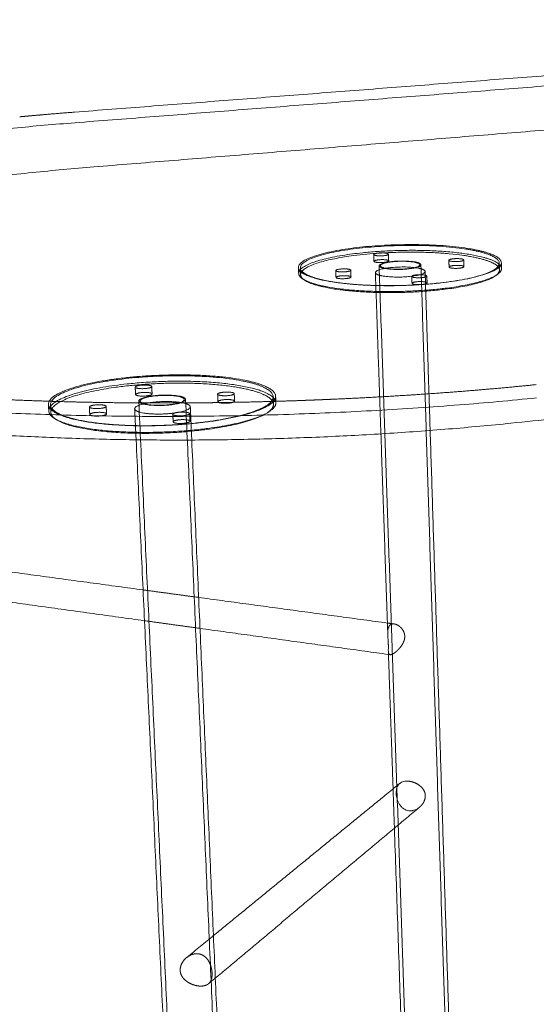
# Model space of a CAD drawing. Header units: millimetres. Extents: x 0 to 3464, y -1145 to 808.
# Tile 3 of 14: x 212 to 424, y -802 to -399. Entities that reach past the tile are written whole.
import ezdxf

# ---------------------------------------------------------------- set-up
doc = ezdxf.new("R2010")
doc.units = ezdxf.units.MM
doc.header["$MEASUREMENT"] = 0
doc.layers.add('Make2D$hidden$lines', color=7, linetype='Continuous', lineweight=13, true_color=0xffffff)
doc.layers.add('Make2D$visible$lines', color=7, linetype='Continuous', lineweight=18, true_color=0x000000)

msp = doc.modelspace()

# ---------------------------------------------------------------- linework, layer by layer
at = {"layer": 'Make2D$hidden$lines'}
for points in [[(724.2, -402.53), (479.42, -421.65), (234.64, -440.77)], [(242.37, -458.86), (488.61, -438.79), (734.85, -418.71)], [(357.17, -497.54), (357.12, -496.16), (357.07, -494.79)], [(363.14, -494.64), (363.18, -496.01), (363.23, -497.39)], [(326.33, -502.51), (326.29, -501.34), (326.24, -500.16)], [(377.17, -1023.5), (368.24, -761.44), (359.31, -499.38)], [(376.44, -498.95), (384.81, -760.82), (393.19, -1022.69)], [(387.99, -499.88), (387.95, -498.51), (387.91, -497.13)], [(393.99, -496.99), (394.03, -498.37), (394.07, -499.75)], [(408.58, -498.38), (408.61, -499.73), (408.65, -501.08)], [(409.42, -498.17), (409.45, -499.33), (409.48, -500.49)], [(327.13, -503.07), (327.08, -501.7), (327.03, -500.32)], [(341.64, -504.14), (341.58, -502.75), (341.53, -501.36)], [(347.68, -501.19), (347.73, -502.58), (347.78, -503.97)], [(360.04, -568.24), (358.91, -535.23), (357.78, -502.21)], [(372.8, -506.55), (372.76, -505.15), (372.71, -503.75)], [(378.16, -501.72), (379.19, -534.29), (380.23, -566.86)], [(378.88, -503.61), (378.93, -505), (378.97, -506.4)], [(259.45, -552.15), (259.38, -550.63), (259.31, -549.12)], [(266.09, -548.87), (266.16, -550.39), (266.23, -551.9)], [(293.23, -555.06), (293.17, -553.53), (293.1, -552)], [(299.91, -551.77), (299.97, -553.3), (300.03, -554.82)], [(223.87, -558.87), (223.8, -557.58), (223.74, -556.3)], [(224.73, -559.44), (224.65, -557.91), (224.58, -556.37)], [(287.45, -1130.58), (274.11, -842.73), (260.77, -554.88)], [(279.94, -554.14), (292.59, -841.69), (305.25, -1129.24)], [(315.88, -553.08), (315.94, -554.59), (316, -556.09)], [(316.87, -552.89), (316.93, -554.17), (316.98, -555.45)], [(240.66, -560.33), (240.59, -558.79), (240.51, -557.25)], [(247.4, -556.98), (247.48, -558.52), (247.55, -560.06)], [(259.67, -570.67), (259.38, -564.34), (259.08, -558)], [(274.86, -563.32), (274.79, -561.78), (274.72, -560.23)], [(281.63, -559.98), (281.7, -561.53), (281.77, -563.07)], [(281.9, -557.17), (282.2, -563.97), (282.49, -570.77)], [(262.54, -632.19), (273.93, -633.73), (285.32, -635.27)], [(285.87, -647.95), (274.5, -646.38), (263.13, -644.8)], [(362.7, -645.76), (364.09, -645.95), (365.47, -646.14)], [(363.78, -658.72), (363.46, -658.68), (363.14, -658.63)], [(365.58, -729.83), (365.3, -721.76), (365.03, -713.7)], [(280.43, -782.8), (285.91, -778.32), (291.38, -773.85)], [(292.15, -791.23), (290.81, -792.35), (289.47, -793.46)]]:
    msp.add_open_spline(points, degree=2, dxfattribs=at)
for points, knots in [([(234.64, -440.77), (226.24, -441.43), (209.76, -442.86), (185.64, -445.41), (162.38, -448.32), (140.25, -451.56), (119.11, -455.16), (99.59, -459), (81.52, -463.11), (65.1, -467.43), (52.22, -471.39), (42.86, -474.67), (36.35, -477.17), (30.56, -479.62), (25.24, -482.11), (20.59, -484.52), (16.42, -486.95), (12.58, -489.5), (9.24, -492.06), (6.34, -494.74), (4.07, -497.32), (2.28, -500), (1.09, -502.58), (0.43, -505.23), (0.36, -506.95), (0.41, -507.83)], [0, 0, 0, 0, 25.284021, 49.62859, 72.740811, 95.60422, 116.736753, 137.066907, 155.289439, 172.332991, 187.997543, 195.673988, 202.109536, 208.894137, 214.533467, 219.744398, 224.585059, 229.022044, 233.549933, 237.202432, 240.867845, 243.834601, 246.848517, 249.35481, 251.98999, 251.98999, 251.98999, 251.98999]), ([(37.59, -531.55), (36.77, -530.74), (35.31, -529.1), (33.57, -526.43), (32.47, -523.69), (32.03, -520.95), (32.22, -518.18), (33.04, -515.48), (34.51, -512.68), (36.56, -509.98), (39.3, -507.2), (42.55, -504.51), (46.55, -501.75), (51, -499.1), (56.21, -496.39), (61.8, -493.81), (68.15, -491.19), (74.81, -488.71), (82.2, -486.21), (92.78, -482.95), (107.47, -479), (126.3, -474.71), (147, -470.72), (168.96, -467.13), (192.55, -463.88), (217.08, -461.1), (233.96, -459.55), (242.37, -458.86)], [0, 0, 0, 0, 3.466155, 6.577388, 9.515012, 12.292014, 14.843469, 17.78886, 20.707392, 24.286038, 27.916925, 32.41476, 36.934041, 42.474973, 47.941605, 54.54459, 60.945886, 68.562752, 75.838971, 84.373353, 101.757206, 121.468329, 142.299261, 165.007966, 188.19469, 213.742937, 239.055574, 239.055574, 239.055574, 239.055574]), ([(364.29, -646.29), (364.16, -646.35), (363.91, -646.5), (363.59, -646.8), (363.33, -647.2), (363.13, -647.66), (362.98, -648.22), (362.89, -648.86), (362.84, -649.61), (362.85, -650.15), (362.86, -650.44)], [0, 0, 0, 0, 0.41354, 0.872573, 1.313639, 1.828073, 2.382263, 3.030342, 3.781697, 4.64282, 4.64282, 4.64282, 4.64282]), ([(363.09, -657.29), (363.1, -657.45), (363.12, -657.73), (363.19, -658.1), (363.29, -658.38), (363.45, -658.59), (363.67, -658.71), (363.94, -658.74), (364.24, -658.7), (364.45, -658.63), (364.56, -658.58)], [0, 0, 0, 0, 0.483697, 0.832909, 1.128796, 1.375952, 1.611841, 1.873052, 2.160977, 2.53115, 2.53115, 2.53115, 2.53115]), ([(367.72, -711.49), (367.61, -711.59), (367.38, -711.81), (366.97, -712.33), (366.58, -713.13), (366.33, -714.26), (366.3, -715.08), (366.32, -715.51), (366.33, -715.96), (366.43, -716.85), (366.74, -718.12), (367.2, -719.32), (367.82, -720.39), (368.59, -721.29), (369.45, -721.98), (370.41, -722.44), (371.09, -722.61), (371.43, -722.65)], [0, 0, 0, 0, 0.466125, 0.954957, 1.975957, 3.116952, 4.406727, 4.406727, 4.406727, 5.765416, 7.080659, 8.335739, 9.620153, 10.771919, 11.869717, 12.909352, 13.947116, 13.947116, 13.947116, 13.947116]), ([(372.07, -722.69), (372.24, -722.69), (372.56, -722.68), (373.22, -722.58), (374.39, -722.24), (375.31, -721.69), (375.86, -721.23)], [0, 0, 0, 0, 0.487097, 0.983681, 1.977826, 4.141059, 4.141059, 4.141059, 4.141059])]:
    msp.add_open_spline(points, degree=3, knots=knots, dxfattribs=at)
for points, weights, degree, knots in [([(328.23, -502.57), (315.62, -494.96), (354.78, -491.46), (393.37, -488.02), (407.01, -495.4), (421.07, -503.02), (381.46, -506.69), (341.25, -510.42), (328.23, -502.57)], [2816.08085786, 2022.65153992, 2881.34575075, 2052.18669867, 2857.84987993, 1989.42336075, 2792.58498704, 1959.888202, 2816.08085786], 2, [0, 0, 0, 80.110613, 80.110613, 160.221225, 160.221225, 240.331838, 240.331838, 320.442451, 320.442451, 320.442451]), ([(405.6, -495.34), (390.65, -488.25), (353.37, -491.94), (315.51, -495.69), (329.56, -503), (334.96, -505.82), (348.7, -506.97)], [2859.28363796, 2051.93489403, 2879.5490709, 2020.36245556, 2814.63346728, 2421.16258208, 2385.75590134], 2, [0, 0, 0, 78.539816, 78.539816, 157.079633, 157.079633, 193.244664, 193.244664, 193.244664]), ([(409.48, -500.45), (409.41, -499.05), (407.08, -497.77), (393.44, -490.35), (354.86, -493.82), (326.33, -496.38), (326.33, -502.45)], [2554.73777425, 2665.25777577, 2858.67198084, 2052.7680118, 2882.16785166, 2201.05923948, 2559.10778892], 2, [-178.058354, -178.058354, -178.058354, -160.221225, -160.221225, -80.110613, -80.110613, -16.5854, -16.5854, -16.5854]), ([(405.68, -498.11), (390.74, -490.98), (353.47, -494.69), (327.12, -497.31), (327.13, -503.01)], [2860.24250592, 2052.61291606, 2880.50793886, 2222.47816383, 2534.00414678], 2, [0, 0, 0, 78.539816, 78.539816, 138.671863, 138.671863, 138.671863]), ([(357.23, -494.96), (356.27, -494.41), (359.14, -494.16), (362.01, -493.9), (362.98, -494.45), (363.94, -495), (361.07, -495.26), (358.19, -495.52), (357.23, -494.96)], [2861.52903379, 2025.71406001, 2866.32792297, 2027.88576286, 2864.60028541, 2023.27081154, 2859.80139623, 2021.09910869, 2861.52903379], 2, [0, 0, 0, 5.890486, 5.890486, 11.780972, 11.780972, 17.671459, 17.671459, 23.561945, 23.561945, 23.561945]), ([(363.23, -497.38), (363.22, -497.29), (363.07, -497.2), (362.11, -496.65), (359.24, -496.91), (357.18, -497.1), (357.17, -497.53)], [2592.90624899, 2694.60705716, 2865.55915336, 2028.56378489, 2867.28679092, 2210.33779961, 2576.94259771], 2, [-12.977477, -12.977477, -12.977477, -11.780972, -11.780972, -5.890486, -5.890486, -1.288544, -1.288544, -1.288544]), ([(357.32, -497.72), (358.29, -498.28), (361.16, -498.02), (363.24, -497.83), (363.23, -497.39)], [2862.48790174, 2021.77713073, 2860.76026418, 2201.81067569, 2583.62032228], 2, [-23.561945, -23.561945, -23.561945, -17.671459, -17.671459, -13.032978, -13.032978, -13.032978]), ([(358.3, -502.81), (355.08, -500.94), (364.71, -500.06), (374.32, -499.18), (377.6, -501.05), (380.92, -502.92), (371.25, -503.81), (361.55, -504.7), (358.3, -502.81)], [2832.79866787, 2010.78273332, 2848.79496515, 2018.02174282, 2843.03617328, 2002.63857176, 2827.039876, 1995.39956226, 2832.79866787], 2, [0, 0, 0, 19.634954, 19.634954, 39.269908, 39.269908, 58.904862, 58.904862, 78.539816, 78.539816, 78.539816]), ([(359.76, -499.88), (357.04, -498.32), (365.14, -497.58), (373.22, -496.85), (375.98, -498.41), (378.75, -499.98), (370.63, -500.72), (362.49, -501.46), (359.76, -499.88)], [2832.65880035, 2009.45317836, 2846.09569006, 2015.53394634, 2841.25830489, 2002.61208265, 2827.82141518, 1996.53131467, 2832.65880035], 2, [78.539816, 78.539816, 78.539816, 95.033178, 95.033178, 111.526539, 111.526539, 128.019901, 128.019901, 144.513262, 144.513262, 144.513262]), ([(360.06, -499.73), (362.01, -501.27), (369.88, -500.69), (377.74, -500.11), (375.75, -498.58), (373.77, -497.06), (365.96, -497.63), (358.13, -498.2), (360.06, -499.73)], [2833.49319802, 1997.26851744, 2827.91008834, 2002.00028265, 2840.18492455, 2014.6277573, 2845.76803424, 2009.89599209, 2833.49319802], 2, [0, 0, 0, 27.687819, 27.687819, 55.375639, 55.375639, 83.063458, 83.063458, 110.751278, 110.751278, 110.751278]), ([(391.95, -497.6), (389.08, -497.86), (388.07, -497.31), (387.08, -496.75), (389.95, -496.49), (392.81, -496.23), (393.82, -496.78), (394.82, -497.34), (391.95, -497.6)], [2845.98029574, 2011.32611482, 2847.7079333, 2015.94106614, 2852.50682249, 2018.11276899, 2850.77918493, 2013.49781767, 2845.98029574], 2, [-23.561945, -23.561945, -23.561945, -17.671459, -17.671459, -11.780972, -11.780972, -5.890486, -5.890486, 0, 0, 0]), ([(387.99, -499.87), (388.03, -499.44), (390.03, -499.26), (392.9, -499), (393.9, -499.55), (394.05, -499.64), (394.07, -499.73)], [2550.31953852, 2212.75501058, 2853.46569044, 2018.79079102, 2851.73805288, 2681.60822833, 2580.39564396], 2, [-16.290876, -16.290876, -16.290876, -11.780972, -11.780972, -5.890486, -5.890486, -4.693981, -4.693981, -4.693981]), ([(392.04, -500.38), (389.16, -500.64), (388.16, -500.08), (387.99, -499.99), (387.99, -499.89)], [2846.9391637, 2012.00413685, 2848.66680126, 2666.65636402, 2564.50512742], 2, [-23.561945, -23.561945, -23.561945, -17.671459, -17.671459, -16.382915, -16.382915, -16.382915]), ([(327.13, -503.07), (327.19, -504.51), (329.66, -505.81), (344.14, -513.39), (382.91, -509.39), (408.81, -506.71), (408.65, -501.08)], [2537.75658213, 2632.99929774, 2815.59233524, 1960.80838901, 2795.3269023, 2194.97388995, 2528.66439645], 2, [139.030687, 139.030687, 139.030687, 157.079633, 157.079633, 235.619449, 235.619449, 294.342714, 294.342714, 294.342714]), ([(328.32, -504.97), (341.33, -512.86), (381.53, -509.11), (409.65, -506.5), (409.48, -500.49)], [2816.90295876, 1960.46951512, 2793.40708794, 2171.09104689, 2552.02717879], 2, [-320.442451, -320.442451, -320.442451, -240.331838, -240.331838, -178.278104, -178.278104, -178.278104]), ([(345.57, -501.83), (342.64, -502.09), (341.69, -501.53), (340.73, -500.96), (343.65, -500.7), (346.57, -500.43), (347.53, -501), (348.49, -501.56), (345.57, -501.83)], [2821.41028276, 1993.95249202, 2823.13792032, 1998.56744334, 2827.9368095, 2000.73914619, 2826.20917194, 1996.12419487, 2821.41028276], 2, [0, 0, 0, 5.890486, 5.890486, 11.780972, 11.780972, 17.671459, 17.671459, 23.561945, 23.561945, 23.561945]), ([(347.78, -503.97), (347.77, -503.87), (347.63, -503.79), (346.67, -503.22), (343.75, -503.49), (341.66, -503.68), (341.64, -504.13)], [2558.15532174, 2658.4999821, 2827.1680399, 2001.41716822, 2828.89567746, 2180.73144927, 2542.39481811], 2, [-18.867964, -18.867964, -18.867964, -17.671459, -17.671459, -11.780972, -11.780972, -7.17903, -7.17903, -7.17903]), ([(341.64, -504.14), (341.64, -504.23), (341.79, -504.32), (342.74, -504.89), (345.67, -504.62)], [2554.02012697, 2653.79508983, 2824.09678827, 1994.63051406, 2822.36915071], 2, [-7.106657, -7.106657, -7.106657, -5.890486, -5.890486, 0, 0, 0]), ([(372.88, -503.93), (371.88, -503.36), (374.8, -503.1), (377.71, -502.83), (378.71, -503.4), (379.72, -503.97), (376.8, -504.24), (373.87, -504.51), (372.88, -503.93)], [2809.31681984, 1988.79444947, 2814.11570902, 1990.96615232, 2812.38807146, 1986.351201, 2807.58918228, 1984.17949815, 2809.31681984], 2, [-23.561945, -23.561945, -23.561945, -17.671459, -17.671459, -11.780972, -11.780972, -5.890486, -5.890486, 0, 0, 0]), ([(349.2, -507.01), (365.65, -508.33), (382.82, -506.56), (383.47, -506.5), (384.11, -506.43)], [2384.59801458, 2351.17927356, 2794.36803434, 2794.34600521, 2794.36803434], 2, [193.895172, 193.895172, 193.895172, 235.619449, 235.619449, 236.908043, 236.908043, 236.908043]), ([(372.8, -506.53), (372.85, -506.09), (374.89, -505.9), (377.8, -505.63), (378.8, -506.2), (378.96, -506.29), (378.97, -506.39)], [2515.96392561, 2182.97296497, 2815.07457697, 1991.64417435, 2813.34693941, 2645.50115327, 2545.64471671], 2, [-22.181362, -22.181362, -22.181362, -17.671459, -17.671459, -11.780972, -11.780972, -10.584467, -10.584467, -10.584467]), ([(378.97, -506.4), (378.98, -506.85), (376.89, -507.05), (373.96, -507.32), (372.97, -506.74)], [2532.45972098, 2165.17642394, 2808.54805023, 1984.85752018, 2810.27568779], 2, [-10.503614, -10.503614, -10.503614, -5.890486, -5.890486, 0, 0, 0]), ([(225.4, -558.79), (213.15, -549.35), (257.51, -545.03), (301.16, -540.77), (314.74, -549.9), (328.8, -559.35), (283.83, -563.92), (238.1, -568.56), (225.4, -558.79)], [2526.34871078, 1817.779974, 2591.61360367, 1847.31513275, 2568.11773285, 1784.55179482, 2502.85283996, 1755.01663607, 2526.34871078], 2, [0, 0, 0, 80.110613, 80.110613, 160.221225, 160.221225, 240.331838, 240.331838, 320.442451, 320.442451, 320.442451]), ([(313.18, -549.77), (298.08, -541.01), (255.84, -545.56), (212.86, -550.2), (226.78, -559.27), (241.19, -568.65), (285.37, -563.69), (328.78, -558.82), (313.18, -549.77)], [2569.71833666, 1847.18130588, 2589.9837696, 1815.60886741, 2525.06816598, 1755.37677883, 2504.80273304, 1786.9492173, 2569.71833666], 2, [0, 0, 0, 78.539816, 78.539816, 157.079633, 157.079633, 235.619449, 235.619449, 314.159265, 314.159265, 314.159265]), ([(316.97, -555.39), (316.87, -553.89), (314.85, -552.52), (301.27, -543.35), (257.63, -547.62), (223.62, -550.96), (223.87, -558.82)], [2320.07538088, 2415.85258262, 2568.93983376, 1847.89644587, 2592.43570458, 1954.42905582, 2323.79966509], 2, [-175.867829, -175.867829, -175.867829, -160.221225, -160.221225, -80.110613, -80.110613, -14.081944, -14.081944, -14.081944]), ([(313.3, -552.82), (298.21, -544.01), (255.98, -548.59), (224.47, -552.01), (224.73, -559.4)], [2570.67720461, 1847.85932792, 2590.94263756, 1973.63883828, 2298.94092686], 2, [0, 0, 0, 78.539816, 78.539816, 141.126232, 141.126232, 141.126232]), ([(259.44, -549.3), (258.5, -548.62), (261.75, -548.3), (265, -547.98), (265.95, -548.66), (266.91, -549.34), (263.65, -549.66), (260.39, -549.98), (259.44, -549.3)], [2571.96373248, 1820.96047186, 2576.76262167, 1823.13217471, 2575.03498411, 1818.51722339, 2570.23609492, 1816.34552055, 2571.96373248], 2, [0, 0, 0, 5.890486, 5.890486, 11.780972, 11.780972, 17.671459, 17.671459, 23.561945, 23.561945, 23.561945]), ([(266.23, -551.89), (266.21, -551.79), (266.09, -551.7), (265.14, -551.02), (261.89, -551.34), (259.44, -551.59), (259.45, -552.15)], [2360.4157659, 2445.91909154, 2575.99385206, 1823.81019675, 2577.72148962, 1963.40405559, 2344.18443517], 2, [-12.7934, -12.7934, -12.7934, -11.780972, -11.780972, -5.890486, -5.890486, -1.104466, -1.104466, -1.104466]), ([(259.58, -552.35), (260.53, -553.03), (263.79, -552.71), (266.25, -552.47), (266.23, -551.9)], [2572.92260044, 1817.02354258, 2571.19496288, 1958.21489889, 2347.74443111], 2, [-23.561945, -23.561945, -23.561945, -17.671459, -17.671459, -12.869927, -12.869927, -12.869927]), ([(261.15, -555.39), (258.48, -553.45), (267.66, -552.54), (276.81, -551.63), (279.54, -553.56), (282.29, -555.51), (273.08, -556.43), (263.84, -557.35), (261.15, -555.39)], [2543.09349905, 1804.69959021, 2556.53038876, 1810.78035819, 2551.69300359, 1797.8584945, 2538.25611388, 1791.77772652, 2543.09349905], 2, [78.539816, 78.539816, 78.539816, 95.033178, 95.033178, 111.526539, 111.526539, 128.019901, 128.019901, 144.513262, 144.513262, 144.513262]), ([(261.52, -555.2), (263.34, -557.12), (272.24, -556.4), (281.12, -555.68), (279.24, -553.78), (277.38, -551.89), (268.56, -552.6), (259.71, -553.31), (261.52, -555.2)], [2543.92789671, 1792.51492929, 2538.34478703, 1797.24669451, 2550.61962325, 1809.87416915, 2556.20273293, 1805.14240394, 2543.92789671], 2, [0, 0, 0, 27.687819, 27.687819, 55.375639, 55.375639, 83.063458, 83.063458, 110.751278, 110.751278, 110.751278]), ([(297.5, -552.56), (294.24, -552.89), (293.25, -552.2), (292.26, -551.51), (295.51, -551.19), (298.76, -550.87), (299.76, -551.55), (300.76, -552.24), (297.5, -552.56)], [2556.41499444, 1806.57252667, 2558.142632, 1811.18747799, 2562.94152118, 1813.35918084, 2561.21388362, 1808.74422952, 2556.41499444], 2, [-23.561945, -23.561945, -23.561945, -17.671459, -17.671459, -11.780972, -11.780972, -5.890486, -5.890486, 0, 0, 0]), ([(224.73, -559.44), (224.81, -560.98), (226.94, -562.37), (241.34, -571.81), (285.51, -566.82), (316.29, -563.35), (316, -556.09)], [2300.81949111, 2383.48733943, 2526.02703394, 1756.05480086, 2505.76160099, 1950.0399561, 2293.27181905], 2, [141.306196, 141.306196, 141.306196, 157.079633, 157.079633, 235.619449, 235.619449, 296.396761, 296.396761, 296.396761]), ([(225.54, -561.45), (238.23, -571.26), (283.94, -566.6), (317.28, -563.2), (316.98, -555.45)], [2527.17081169, 1755.5979492, 2503.67494087, 1928.14656085, 2316.44737737], 2, [-320.442451, -320.442451, -320.442451, -240.331838, -240.331838, -176.165872, -176.165872, -176.165872]), ([(244.9, -557.81), (241.58, -558.14), (240.64, -557.43), (239.71, -556.73), (243.02, -556.4), (246.33, -556.07), (247.27, -556.77), (248.22, -557.48), (244.9, -557.81)], [2531.84498146, 1789.19890388, 2533.57261902, 1793.81385519, 2538.3715082, 1795.98555804, 2536.64387064, 1791.37060673, 2531.84498146], 2, [0, 0, 0, 5.890486, 5.890486, 11.780972, 11.780972, 17.671459, 17.671459, 23.561945, 23.561945, 23.561945]), ([(259.53, -558.65), (256.36, -556.33), (267.29, -555.24), (278.17, -554.15), (281.42, -556.46), (284.7, -558.79), (273.74, -559.89), (262.73, -561), (259.53, -558.65)], [2543.23336657, 1806.02914517, 2559.22966385, 1813.26815467, 2553.47087198, 1797.88498361, 2537.4745747, 1790.64597411, 2543.23336657], 2, [0, 0, 0, 19.634954, 19.634954, 39.269908, 39.269908, 58.904862, 58.904862, 78.539816, 78.539816, 78.539816]), ([(293.23, -555.04), (293.25, -554.49), (295.64, -554.25), (298.89, -553.92), (299.88, -554.61), (300.02, -554.71), (300.03, -554.82)], [2317.39644047, 1964.62258687, 2563.90038914, 1814.03720287, 2562.17275158, 2421.03203282, 2332.65037265], 2, [-16.474954, -16.474954, -16.474954, -11.780972, -11.780972, -5.890486, -5.890486, -4.78602, -4.78602, -4.78602]), ([(297.63, -555.63), (294.37, -555.96), (293.38, -555.26), (293.24, -555.16), (293.23, -555.06)], [2557.37386239, 1807.2505487, 2559.10149995, 2415.3456232, 2327.07987744], 2, [-23.561945, -23.561945, -23.561945, -17.671459, -17.671459, -16.538226, -16.538226, -16.538226]), ([(247.55, -560.05), (247.54, -559.95), (247.42, -559.86), (246.48, -559.16), (243.17, -559.49), (240.67, -559.74), (240.66, -560.32)], [2325.22560049, 2409.46062597, 2537.60273859, 1796.66358008, 2539.33037615, 1934.14909578, 2309.21937933], 2, [-18.683886, -18.683886, -18.683886, -17.671459, -17.671459, -11.780972, -11.780972, -6.994952, -6.994952, -6.994952]), ([(240.66, -560.33), (240.67, -560.43), (240.79, -560.53), (241.73, -561.23), (245.05, -560.9)], [2318.50693657, 2403.10188943, 2534.53148697, 1789.87692591, 2532.80384941], 2, [-6.936625, -6.936625, -6.936625, -5.890486, -5.890486, 0, 0, 0]), ([(274.86, -560.42), (273.88, -559.71), (277.19, -559.38), (280.5, -559.05), (281.49, -559.76), (282.48, -560.47), (279.17, -560.8), (275.85, -561.13), (274.86, -560.42)], [2519.75151853, 1784.04086132, 2524.55040772, 1786.21256417, 2522.82277016, 1781.59761285, 2518.02388097, 1779.42591, 2519.75151853], 2, [-23.561945, -23.561945, -23.561945, -17.671459, -17.671459, -11.780972, -11.780972, -5.890486, -5.890486, 0, 0, 0]), ([(274.86, -563.31), (274.9, -562.73), (277.33, -562.49), (280.63, -562.15), (281.62, -562.86), (281.75, -562.95), (281.77, -563.05)], [2282.64551323, 1935.19193179, 2525.50927567, 1786.8905862, 2523.78163811, 2396.33529381, 2312.5568663], 2, [-22.36544, -22.36544, -22.36544, -17.671459, -17.671459, -11.780972, -11.780972, -10.768545, -10.768545, -10.768545]), ([(281.77, -563.07), (281.79, -563.66), (279.3, -563.91), (275.98, -564.25), (275, -563.53)], [2296.22668004, 1921.56823698, 2518.98274893, 1780.10393203, 2520.71038649], 2, [-10.667231, -10.667231, -10.667231, -5.890486, -5.890486, 0, 0, 0]), ([(369.81, -651.14), (369.8, -650.92), (369.78, -650.7), (369.74, -650.48), (369.69, -650.17), (369.51, -649.54), (368.9, -648.34), (367.98, -647.32), (366.86, -646.57), (365.98, -646.2), (365.14, -646.07), (364.6, -646.16), (364.37, -646.26)], [1, 0.998355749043, 0.998355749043, 1, 1, 1, 1, 1, 1, 1, 1, 1, 1], 3, [0, 0, 0, 0, 0.662871, 0.662871, 0.662871, 1.622192, 2.617483, 4.672988, 5.69952, 6.645172, 7.496649, 8.24958, 8.24958, 8.24958, 8.24958]), ([(364.93, -658.41), (365.23, -658.25), (365.82, -657.86), (366.68, -657.14), (367.51, -656.3), (368.25, -655.4), (368.85, -654.5), (369.32, -653.6), (369.64, -652.71), (369.76, -652.1), (369.79, -651.81), (369.81, -651.59), (369.82, -651.37), (369.81, -651.14)], [1, 1, 1, 1, 1, 1, 1, 1, 1, 1, 1, 0.998431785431, 0.998431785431, 1], 3, [0, 0, 0, 0, 1.001707, 2.129182, 3.364526, 4.535504, 5.607283, 6.62124, 7.570679, 8.450761, 8.450761, 8.450761, 9.121371, 9.121371, 9.121371, 9.121371]), ([(364.56, -658.58), (364.63, -658.55), (364.7, -658.52), (364.82, -658.47), (364.93, -658.41)], [1, 0.999752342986, 1, 0.999565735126, 1], 2, [0, 0, 0, 0.152786, 0.152786, 0.4079369, 0.4079369, 0.4079369]), ([(371.43, -722.65), (371.55, -722.67), (371.68, -722.68), (371.88, -722.69), (372.07, -722.69)], [1, 0.999657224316, 1, 0.999203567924, 1], 2, [0, 0, 0, 0.2530545, 0.2530545, 0.6465542, 0.6465542, 0.6465542]), ([(290.82, -789.23), (290.8, -788.71), (290.68, -787.68), (290.31, -786.19), (289.75, -784.83), (289.04, -783.64), (288.19, -782.69), (287.21, -781.94), (286.11, -781.45), (285.33, -781.3), (284.95, -781.27), (284.57, -781.24), (283.79, -781.26), (282.21, -781.63), (280.36, -782.67), (278.93, -784.26), (278.15, -785.75), (277.92, -786.53), (277.84, -786.91), (277.76, -787.32), (277.73, -787.73), (277.75, -788.14), (277.77, -788.55), (277.84, -788.95), (277.95, -789.34), (278.05, -789.67), (278.32, -790.31), (278.93, -791.21), (279.71, -792.04), (280.68, -792.79), (281.8, -793.44), (283.01, -793.96), (284.26, -794.32), (285.12, -794.46), (285.54, -794.49), (285.94, -794.52), (286.73, -794.54), (287.86, -794.35), (288.84, -793.96), (289.63, -793.38), (290.23, -792.59), (290.62, -791.62), (290.83, -790.47), (290.84, -789.65), (290.82, -789.23)], [1, 1, 1, 1, 1, 1, 1, 1, 1, 1, 1, 1, 1, 1, 1, 1, 1, 1, 1, 0.995335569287, 0.995335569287, 1, 0.994871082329, 0.994871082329, 1, 1, 1, 1, 1, 1, 1, 1, 1, 1, 1, 1, 1, 1, 1, 1, 1, 1, 1, 1, 1], 3, [0, 0, 0, 0, 1.560005, 3.083604, 4.606692, 5.958424, 7.21874, 8.425461, 9.641178, 10.789885, 10.789885, 10.789885, 11.923277, 13.139946, 15.619417, 18.201567, 19.471646, 20.635336, 20.635336, 20.635336, 21.876386, 21.876386, 21.876386, 23.087991, 23.087991, 23.087991, 24.128227, 25.16982, 26.313926, 27.546206, 28.846431, 30.169321, 31.488614, 32.763547, 32.763547, 32.763547, 33.97568, 35.128894, 36.160761, 37.115583, 38.058235, 39.088973, 40.25314, 41.535796, 41.535796, 41.535796, 41.535796])]:
    msp.add_rational_spline(points, weights, degree=degree, knots=knots, dxfattribs=at)
for points, weights, degree in [([(384.52, -506.38), (420.32, -502.32), (405.6, -495.34)], [2745.8325572, 2018.81470646, 2859.28363796], 2), ([(357.17, -497.54), (357.17, -497.64), (357.32, -497.72)], [2584.4545952, 2686.19113807, 2862.48790174], 2), ([(394.07, -499.75), (394.08, -500.19), (392.04, -500.38)], [2563.01248355, 2198.30850146, 2846.9391637], 2), ([(408.65, -501.05), (408.58, -499.49), (405.68, -498.11)], [2530.73715128, 2643.27708631, 2860.24250592], 2), ([(326.33, -502.51), (326.38, -503.79), (328.32, -504.97)], [2563.49078579, 2656.40690567, 2816.90295876], 2), ([(345.67, -504.62), (347.8, -504.43), (347.78, -503.97)], [2822.36915071, 2168.66720761, 2553.20505476], 2), ([(372.97, -506.74), (372.81, -506.65), (372.8, -506.55)], [2810.27568779, 2633.69538668, 2533.31301466], 2), ([(259.45, -552.15), (259.46, -552.25), (259.58, -552.35)], [2348.46418735, 2435.46237968, 2572.92260044], 2), ([(300.03, -554.82), (300.06, -555.39), (297.63, -555.63)], [2326.31625073, 1954.7434903, 2557.37386239], 2), ([(316, -556.03), (315.89, -554.33), (313.3, -552.82)], [2296.39768941, 2396.32623578, 2570.67720461], 2), ([(223.87, -558.87), (223.94, -560.21), (225.54, -561.45)], [2326.37442895, 2404.60198529, 2527.17081169], 2), ([(245.05, -560.9), (247.58, -560.65), (247.55, -560.06)], [2532.80384941, 1925.03713137, 2317.80841919], 2), ([(275, -563.53), (274.86, -563.43), (274.86, -563.32)], [2520.71038649, 2382.71197965, 2296.63168632], 2), ([(364.37, -646.26), (364.34, -646.27), (364.31, -646.28), (364.29, -646.29)], [2894.28922675, 2894.23577853, 2894.18227069, 2894.12871096], 3)]:
    msp.add_rational_spline(points, weights, degree=degree, dxfattribs=at)
at = {"layer": 'Make2D$visible$lines'}
for points in [[(724.24, -398.54), (479.34, -417.48), (234.43, -436.42)], [(990.46, -503.88), (701.91, -533.88), (413.35, -563.88)], [(362.86, -650.54), (361.45, -609.39), (360.04, -568.24)], [(380.23, -566.86), (387.47, -794.74), (394.72, -1022.62)], [(285.76, -1130.71), (272.72, -850.69), (259.67, -570.67)], [(282.49, -570.77), (294.72, -849.94), (306.94, -1129.12)], [(180.61, -621.09), (221.58, -626.64), (262.54, -632.19)], [(263.13, -644.8), (221.03, -638.98), (178.92, -633.16)], [(285.32, -635.27), (324.01, -640.52), (362.7, -645.76)], [(363.14, -658.63), (324.51, -653.29), (285.87, -647.95)], [(365.03, -713.7), (364.06, -685.46), (363.09, -657.22)], [(291.38, -773.85), (329.57, -742.66), (367.76, -711.47)], [(375.88, -721.21), (334.01, -756.22), (292.15, -791.23)], [(375.65, -1023.58), (370.61, -876.71), (365.58, -729.83)]]:
    msp.add_open_spline(points, degree=2, dxfattribs=at)
for points, weights, degree in [([(211.96, -438.33), (211.95, -438.34), (211.95, -438.34), (211.94, -438.34)], [3117.30376198, 3117.29825382, 3117.29274522, 3117.28723619], 3), ([(213.42, -438.2), (212.69, -438.27), (211.96, -438.33)], [3023.67479152, 3020.11438927, 3016.5765523], 2), ([(213.47, -438.19), (213.45, -438.2), (213.44, -438.2), (213.42, -438.2)], [3118.32791928, 3118.31775189, 3118.30758297, 3118.29741254], 3), ([(214.91, -438.06), (214.19, -438.13), (213.47, -438.19)], [3030.95180423, 3027.41227197, 3023.89475603], 2), ([(214.98, -438.06), (214.95, -438.06), (214.93, -438.06), (214.91, -438.06)], [3119.33976888, 3119.32574407, 3119.31171631, 3119.29768558], 3), ([(216.4, -437.93), (215.69, -437.99), (214.98, -438.06)], [3038.29105339, 3034.76520322, 3031.26092133], 2), ([(222.38, -437.4), (219.39, -437.66), (216.4, -437.93)], [1, 0.999997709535, 1], 2), ([(234.43, -436.42), (228.4, -436.88), (222.38, -437.4)], [1, 0.99999116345, 1], 2), ([(391.7, -550.94), (407.75, -549.69), (423.76, -548.07)], [1, 0.999933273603, 1], 2), ([(340.57, -554.05), (357.12, -553.31), (373.66, -552.23)], [1, 0.999942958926, 1], 2), ([(373.66, -552.23), (382.74, -551.63), (391.7, -550.94)], [2327.91114562, 2350.80826579, 2376.01159832], 2), ([(192.2, -553.51), (207.82, -554.37), (224.05, -554.88)], [2101.5859221, 2104.08068728, 2112.75143896], 2), ([(224.05, -554.88), (224.18, -554.88), (224.31, -554.89), (224.44, -554.89)], [2447.63771437, 2447.61955785, 2447.60147755, 2447.58347348], 3), ([(224.44, -554.89), (224.7, -554.9), (224.96, -554.91)], [2112.95904128, 2113.09983383, 2113.24222744], 2), ([(224.96, -554.91), (225.51, -554.92), (226.06, -554.94), (226.61, -554.96)], [2447.5109465, 2447.43481972, 2447.36008782, 2447.28675141], 3), ([(226.61, -554.96), (227.67, -554.99), (228.73, -555.02)], [2114.16059104, 2114.760408, 2115.38671365], 2), ([(228.73, -555.02), (228.75, -555.02), (228.77, -555.02), (228.79, -555.02)], [2447.01136688, 2447.00908493, 2447.00680448, 2447.00452551], 3), ([(228.79, -555.02), (242.97, -555.42), (257.46, -555.54)], [2115.41868089, 2123.82453747, 2136.99158006], 2), ([(257.46, -555.54), (258.19, -555.55), (258.93, -555.55), (259.66, -555.56)], [2444.65831534, 2444.63017754, 2444.6043995, 2444.58098103], 3), ([(259.66, -555.56), (259.67, -555.56), (259.68, -555.56)], [2139.02607418, 2139.03464459, 2139.04321691], 2), ([(259.68, -555.56), (260.4, -555.56), (261.13, -555.57), (261.86, -555.57)], [2444.58039785, 2444.55721281, 2444.53634829, 2444.51780414], 3), ([(261.86, -555.57), (261.96, -555.57), (262.06, -555.57)], [2141.11797496, 2141.2188515, 2141.31997905], 2), ([(262.06, -555.57), (262.73, -555.58), (263.39, -555.58), (264.06, -555.58)], [2444.51253142, 2444.49601703, 2444.48143447, 2444.4687836], 3), ([(264.06, -555.58), (264.35, -555.58), (264.65, -555.58)], [2143.26749051, 2143.56258109, 2143.85971148], 2), ([(264.65, -555.58), (265.19, -555.59), (265.72, -555.59), (266.26, -555.59)], [2444.4579412, 2444.44867947, 2444.44067188, 2444.43391837], 3), ([(266.26, -555.59), (271.72, -555.61), (277.21, -555.58)], [2145.47483386, 2151.03230001, 2157.2776888], 2), ([(277.21, -555.58), (277.25, -555.58), (277.28, -555.58), (277.31, -555.58)], [2444.47003956, 2444.47064967, 2444.47126417, 2444.47188309], 3), ([(277.31, -555.58), (278.14, -555.58), (278.96, -555.57)], [2157.38693501, 2158.32995628, 2159.28863165], 2), ([(278.96, -555.57), (279.15, -555.57), (279.34, -555.57), (279.53, -555.57)], [2444.50783743, 2444.51238075, 2444.51707704, 2444.52192629], 3), ([(279.53, -555.57), (283.96, -555.54), (288.4, -555.49)], [2159.9460835, 2165.13624287, 2170.7801449], 2), ([(288.4, -555.49), (288.42, -555.49), (288.43, -555.49), (288.44, -555.49)], [2444.86356075, 2444.86418484, 2444.86480956, 2444.86543492], 3), ([(288.44, -555.49), (289.53, -555.48), (290.63, -555.47)], [2170.82673665, 2172.21924603, 2173.63935857], 2), ([(290.63, -555.47), (290.63, -555.47), (290.64, -555.47), (290.65, -555.47)], [2444.9843287, 2444.98470834, 2444.98508816, 2444.98546817], 3), ([(290.65, -555.47), (291.75, -555.45), (292.85, -555.44)], [2173.66510408, 2175.09820381, 2176.55940398], 2), ([(292.85, -555.44), (295.03, -555.41), (297.21, -555.37)], [1, 0.999999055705, 1], 2), ([(297.21, -555.37), (298.24, -555.35), (299.27, -555.33)], [2182.4582743, 2183.88056708, 2185.32756571], 2), ([(299.27, -555.33), (299.31, -555.33), (299.35, -555.33), (299.39, -555.33)], [2445.58765631, 2445.59094179, 2445.5942341, 2445.59753326], 3), ([(299.39, -555.33), (307.69, -555.18), (315.99, -554.94)], [2185.49638758, 2197.22930258, 2210.58332199], 2), ([(315.99, -554.94), (316.29, -554.93), (316.59, -554.92), (316.89, -554.91)], [2447.35666862, 2447.39552572, 2447.43476506, 2447.4743865], 3), ([(316.89, -554.91), (322.32, -554.76), (327.74, -554.56)], [2212.04470673, 2220.92704992, 2230.51719318], 2), ([(327.74, -554.56), (328.45, -554.53), (329.16, -554.51), (329.86, -554.48)], [2449.07538003, 2449.19079226, 2449.30833205, 2449.4279967], 3), ([(329.86, -554.48), (329.88, -554.48), (329.89, -554.48)], [2234.31931889, 2234.34360911, 2234.36790374], 2), ([(329.89, -554.48), (330.59, -554.46), (331.29, -554.43), (331.99, -554.4)], [2449.43254026, 2449.55073924, 2449.67100922, 2449.79334767], 3), ([(331.99, -554.4), (332.01, -554.4), (332.04, -554.4)], [2238.18237598, 2238.22832623, 2238.27429183], 2), ([(332.04, -554.4), (332.73, -554.37), (333.42, -554.35), (334.11, -554.32)], [2449.80212486, 2449.92320773, 2450.04631349, 2450.17143972], 3), ([(334.11, -554.32), (334.14, -554.32), (334.18, -554.31)], [2242.10670696, 2242.17178428, 2242.23689153], 2), ([(334.18, -554.31), (334.86, -554.29), (335.54, -554.26), (336.22, -554.23)], [2450.18409796, 2450.30816705, 2450.43421821, 2450.56224907], 3), ([(336.22, -554.23), (336.27, -554.23), (336.31, -554.23)], [2246.09266071, 2246.17415895, 2246.25570285], 2), ([(336.31, -554.23), (336.99, -554.2), (337.67, -554.17), (338.34, -554.14)], [2450.57837502, 2450.70555569, 2450.83468468, 2450.9657597], 3), ([(338.34, -554.14), (338.39, -554.14), (338.44, -554.14)], [2250.14059177, 2250.23562858, 2250.33072578], 2), ([(338.44, -554.14), (339.11, -554.11), (339.79, -554.08), (340.46, -554.05)], [2450.98487109, 2451.11531177, 2451.24767402, 2451.38195558], 3), ([(340.46, -554.05), (340.51, -554.05), (340.57, -554.05)], [2254.2508604, 2254.35637414, 2254.46196032], 2), ([(371.41, -710.57), (371.37, -710.57), (371.32, -710.57), (371.28, -710.56)], [2898.98951441, 2899.00275259, 2899.01664503, 2899.03119378], 3)]:
    msp.add_rational_spline(points, weights, degree=degree, dxfattribs=at)
for points, knots in [([(5.72, -518.26), (6.28, -518.84), (7.5, -520), (10.17, -522.2), (14.06, -524.86), (19.48, -527.9), (25.91, -530.92), (33.12, -533.79), (41.06, -536.52), (49.68, -539.12), (59.21, -541.64), (69.64, -544.07), (80.95, -546.39), (92.68, -548.51), (109.52, -551.19), (132.04, -554.12), (160.54, -556.9), (190.98, -559.03), (222.81, -560.45), (256, -561.14), (289.98, -561.1), (324.13, -560.31), (358.37, -558.77), (391.52, -556.54), (413.36, -554.58), (423.9, -553.5)], [0, 0, 0, 0, 2.425282, 5.031631, 10.366414, 16.563498, 23.637031, 31.663798, 39.833532, 48.828469, 58.691329, 69.393885, 80.95383, 93.330123, 105.155294, 132.104082, 161.44612, 191.037785, 223.639447, 257.034768, 290.625553, 325.574998, 359.490327, 393.450481, 425.25237, 425.25237, 425.25237, 425.25237]), ([(413.35, -563.88), (404.84, -564.76), (387.76, -566.34), (362.19, -568.19), (336.41, -569.56), (310.31, -570.45), (284.27, -570.84), (258.61, -570.74), (233.65, -570.16), (209.18, -569.1), (185.54, -567.55), (163.03, -565.54), (141.52, -563.06), (121.33, -560.12), (102.74, -556.72), (88.78, -553.57), (78.65, -550.86), (71.76, -548.81), (65.29, -546.65), (61.23, -545.12), (59.35, -544.36)], [0, 0, 0, 0, 25.668301, 51.459959, 76.901622, 103.112828, 129.795053, 155.03139, 180.091111, 204.708727, 228.493354, 251.170571, 272.495638, 293.432425, 312.369078, 329.179269, 336.356936, 343.827936, 350.731056, 356.835699, 356.835699, 356.835699, 356.835699]), ([(362.86, -650.54), (362.87, -650.67), (362.88, -650.94), (362.93, -651.87), (363.02, -652.97), (363.06, -653.92), (363.07, -654.22), (363.07, -654.3), (363.08, -654.46), (363.09, -654.78), (363.09, -655.17), (363.09, -655.84), (363.08, -656.52), (363.08, -657.04), (363.09, -657.22)], [0, 0, 0, 0, 0.372064, 0.806512, 2.791622, 3.682637, 3.682637, 3.682637, 3.920847, 4.155058, 4.63881, 5.114135, 6.152879, 6.682519, 6.682519, 6.682519, 6.682519]), ([(371.28, -710.56), (371.12, -710.55), (370.78, -710.54), (370.12, -710.55), (369.33, -710.67), (368.47, -710.98), (367.98, -711.29), (367.76, -711.47)], [0, 0, 0, 0, 0.480177, 1.001234, 1.978491, 2.869352, 3.721428, 3.721428, 3.721428, 3.721428])]:
    msp.add_open_spline(points, degree=3, knots=knots, dxfattribs=at)
for points, weights, knots in [([(378.24, -716.43), (378.23, -716.21), (378.21, -715.99), (378.17, -715.78), (378.12, -715.46), (377.94, -714.84), (377.47, -713.94), (376.8, -713.1), (375.95, -712.34), (374.94, -711.67), (373.81, -711.13), (372.63, -710.75), (371.81, -710.61), (371.41, -710.57)], [1, 0.998327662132, 0.998327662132, 1, 1, 1, 1, 1, 1, 1, 1, 1, 1, 1], [0, 0, 0, 0, 0.656841, 0.656841, 0.656841, 1.607749, 2.606465, 3.665993, 4.804352, 6.033289, 7.290287, 8.552766, 9.757197, 9.757197, 9.757197, 9.757197]), ([(375.88, -721.21), (376.04, -721.09), (376.36, -720.79), (376.92, -720.18), (377.51, -719.32), (378, -718.24), (378.17, -717.47), (378.21, -717.09), (378.24, -716.87), (378.24, -716.65), (378.24, -716.43)], [1, 1, 1, 1, 1, 1, 1, 1, 0.998417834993, 0.998417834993, 1], [0, 0, 0, 0, 0.595399, 1.308974, 2.495837, 3.708481, 4.848183, 4.848183, 4.848183, 5.514087, 5.514087, 5.514087, 5.514087])]:
    msp.add_rational_spline(points, weights, degree=3, knots=knots, dxfattribs=at)

doc.saveas('drawing.dxf')
